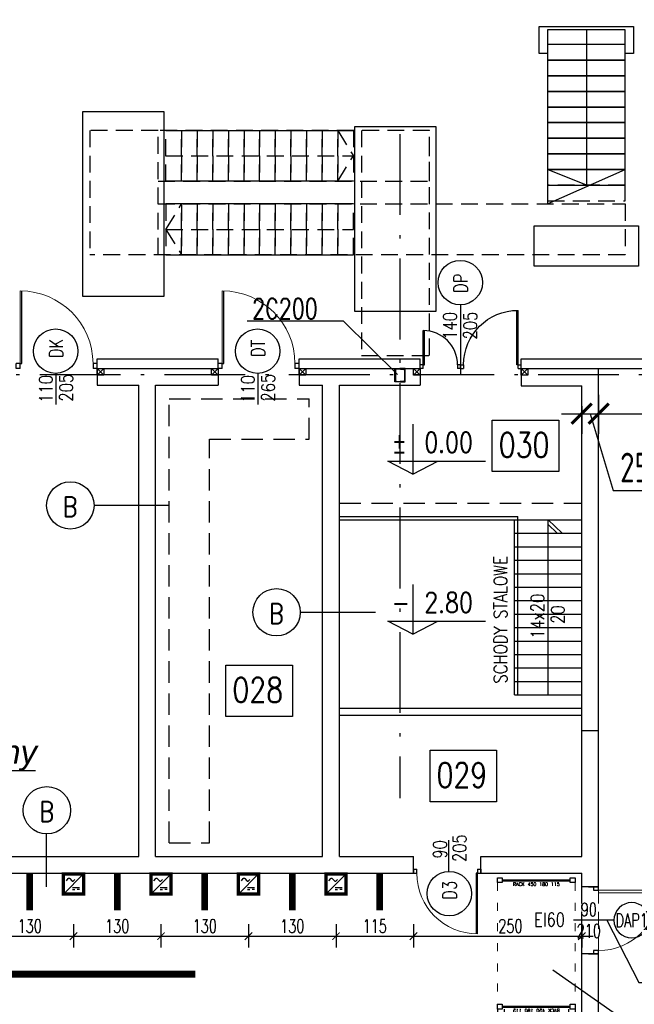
# Model space of a CAD drawing. Extents: x 153948 to 285449, y -89387 to -60195.
# Tile 49 of 100: x 249356 to 250268, y -75775 to -74312. Entities that reach past the tile are written whole.
import ezdxf
from ezdxf.enums import TextEntityAlignment as Align

# ---------------------------------------------------------------- set-up
doc = ezdxf.new("R2010")
doc.units = 0
doc.header["$LTSCALE"] = 100
doc.header["$MEASUREMENT"] = 0
doc.header["$PDMODE"] = 1
for name, pattern in [('ACAD_ISO03W100', [30, 12, -18]), ('ACAD_ISO10W100', [18.5, 12, -3, 0.5, -3]), ('DASHED2', [0.375, 0.25, -0.125]), ('HIDDEN2', [4.7625, 3.175, -1.5875])]:
    doc.linetypes.add(name, pattern=pattern)
doc.layers.get('0').update_dxf_attribs({"linetype": 'CONTINUOUS'})
doc.layers.get('DEFPOINTS').update_dxf_attribs({"linetype": 'CONTINUOUS'})
for name, color, linetype in [('!!! instalacje', 7, 'CONTINUOUS'), ('1', 2, 'CONTINUOUS'), ('A-BUD-OP', 3, 'CONTINUOUS'), ('A-DRZWI', 5, 'CONTINUOUS'), ('A-DRZWI OPIS 100', 5, 'CONTINUOUS'), ('A-LINIA PASY', 253, 'CONTINUOUS'), ('A-WYMIARY100', 7, 'CONTINUOUS'), ('ALUMINIUM', 5, 'CONTINUOUS'), ('DRZWI', 5, 'CONTINUOUS'), ('K-STA', 2, 'CONTINUOUS'), ('OPIS-POM', 2, 'CONTINUOUS'), ('OSIE', 8, 'ACAD_ISO10W100'), ('R-----OP', 2, 'CONTINUOUS'), ('RS REGAŁY', 7, 'CONTINUOUS'), ('SCHODY', 2, 'CONTINUOUS'), ('SCIANY-GK', 11, 'CONTINUOUS'), ('TEXT', 11, 'CONTINUOUS'), ('WIDOK', 11, 'CONTINUOUS'), ('WYMIARY', 1, 'CONTINUOUS')]:
    doc.layers.add(name, color=color, linetype=linetype)
for name, color, linetype, lineweight in [('A-NADPROŻE', 8, 'DASHED2', 9), ('CEGLA', 4, 'CONTINUOUS', 30), ('PANELE', 3, 'CONTINUOUS', 30), ('PROJ_WIPEOUT', 3, 'CONTINUOUS', 0)]:
    doc.layers.add(name, color=color, linetype=linetype, lineweight=lineweight)
doc.layers.add('A-PROSTOWNIK', color=7, linetype='CONTINUOUS', true_color=0xff0f0f)
doc.styles.add('DYBY-NORMALNY-0-8-N', font='ROMANS.SHX', dxfattribs={"width": 0.8})
doc.styles.add('ISTN', font='ariali.ttf', dxfattribs={"height": 35})
doc.styles.add('ROMANS', font='romans')
doc.styles.get("Standard").update_dxf_attribs({"font": 'txt.shx'})
doc.styles.add('STYLE2', font='isocp.shx', dxfattribs={"width": 0.8})
doc.styles.add('TXT3', font='SIMPLEX.SHX', dxfattribs={"width": 0.75, "height": 40})
doc.styles.add('wym_romans', font='romans.shx', dxfattribs={"width": 0.7})
doc.dimstyles.new('100_CM_krótki', dxfattribs={"dimscale": 10, "dimtxt": 2, "dimasz": 1.1, "dimexe": 1.7, "dimexo": 2, "dimgap": 0.5, "dimtad": 1, "dimdec": 1, "dimrnd": 0.5, "dimzin": 9, "dimtxsty": 'wym_romans', "dimblk": 'ARCHTICK', "dimcen": 2, "dimdle": 1.7, "dimclrd": 256, "dimclre": 256, "dimclrt": 151, "dimadec": 1, "dimazin": 2, "dimtfac": 1, "dimtdec": 1, "dimtix": 1, "dimtmove": 1, "dimatfit": 2, "dimldrblk": 'ARCHTICK', "dimfxl": 1.8, "dimfxlon": 1, "dimtolj": 1, "dimtzin": 0, "dimlwd": -1, "dimlwe": -1, "dimarcsym": 0})
doc.dimstyles.new('KRESKI_100', dxfattribs={"dimscale": 20, "dimtxt": 2.2, "dimasz": 1.5, "dimexe": 1.5, "dimexo": 1.5, "dimgap": 0.6, "dimtad": 1, "dimdec": 1, "dimrnd": 0.5, "dimdsep": 46, "dimtxsty": 'STYLE2', "dimblk1": 'ARCHTICK', "dimblk2": 'ARCHTICK', "dimsah": 1, "dimcen": 2.5, "dimdle": 1.5, "dimclrd": 10, "dimclre": 10, "dimclrt": 15, "dimadec": 0, "dimazin": 0, "dimtfac": 1, "dimtdec": 1, "dimtmove": 1, "dimatfit": 3, "dimldrblk": 'ARCHTICK', "dimfxl": 1.5, "dimfxlon": 1, "dimtolj": 1, "dimtzin": 0, "dimarcsym": 0})

# ---------------------------------------------------------------- blocks, each defined once
blk = doc.blocks.new('SC200X2')
at = {"layer": '1'}
for points in [[(-10, 7.5), (-10, 0), (-9.7, 0, 0.391021), (-9.1, 0.6), (-8.7, 5.6, -0.391021), (-7.6, 6.6), (7.6, 6.6, -0.391021), (8.7, 5.6), (9.1, 0.6, 0.391021), (9.7, 0), (10, 0), (10, 7.5)], [(-10, -7.5), (-10, 0), (-9.7, 0, -0.391021), (-9.1, -0.6), (-8.7, -5.6, 0.391021), (-7.6, -6.6), (7.6, -6.6, 0.391021), (8.7, -5.6), (9.1, -0.6, -0.391021), (9.7, 0), (10, 0), (10, -7.5)]]:
    blk.add_lwpolyline(points, format="xyb", close=True, dxfattribs=at)
blk = doc.blocks.new('D100')
at = {"layer": 'ALUMINIUM'}
for p, q in [((0, 0), (0, -6)), ((0, 0), (5, 0)), ((5, -6), (5, 0)), ((95, 0), (100, 0)), ((95, 0), (95, -6)), ((100, 0), (100, -6)), ((0, -6), (5, -6)), ((95, -6), (100, -6))]:
    blk.add_line(p, q, dxfattribs=at)
at = {"layer": 'ALUMINIUM', "lineweight": 9}
blk.add_line((95, -6), (95, -96), dxfattribs=at)
blk.add_arc((95, -6), 90, 180, 270, dxfattribs=at)
at = {"layer": 'DEFPOINTS'}
for p, q in [((93, -6), (93, -95.9)), ((95, -6), (93, -6))]:
    blk.add_line(p, q, dxfattribs=at)
blk = doc.blocks.new('D90')
at = {"layer": 'ALUMINIUM'}
for p, q in [((-4.5, 0), (0, 0)), ((0, 0), (0, -5.4)), ((-90, 0), (-90, -5.4)), ((-90, 0), (-85.5, 0)), ((-90, -5.4), (-85.5, -5.4)), ((-85.5, -5.4), (-85.5, 0)), ((-6.3, -5.4), (-6.3, -86.4)), ((-4.5, -5.4), (-6.3, -5.4)), ((-4.5, 0), (-4.5, -5.4)), ((-4.5, -5.4), (-4.5, -86.4)), ((-4.5, -5.4), (0, -5.4))]:
    blk.add_line(p, q, dxfattribs=at)
blk.add_arc((-4.5, -5.4), 81, 180, 270, dxfattribs=at)
blk = doc.blocks.new('_ARCHTICK')
at = {"color": 0, "linetype": 'ByBlock', "const_width": 0.15}
blk.add_lwpolyline([(-0.5, -0.5), (0.5, 0.5)], dxfattribs=at)
blk = doc.blocks.new('*D81')
at = {"layer": 'DEFPOINTS', "color": 0, "ltscale": 0.1, "transparency": 16777216}
for p in [(260307.9, -71947), (248692.9, -74816), (260307.9, -74816)]:
    blk.add_point(p, dxfattribs=at)
at = {"layer": 'WYMIARY', "color": 10, "lineweight": -2, "ltscale": 0.1, "transparency": 16777216}
for p, q in [((248692.9, -71977), (248692.9, -71917)), ((260307.9, -71977), (260307.9, -71917)), ((248662.9, -71947), (260337.9, -71947))]:
    blk.add_line(p, q, dxfattribs=at)
at = {"layer": 'WYMIARY', "color": 10, "lineweight": -2, "ltscale": 0.1, "transparency": 16777216, "xscale": 30, "yscale": 30, "zscale": 30, "rotation": 180}
blk.add_blockref('_ARCHTICK', (248692.9, -71947), dxfattribs=at)
at = {"layer": 'WYMIARY', "color": 10, "lineweight": -2, "ltscale": 0.1, "transparency": 16777216, "xscale": 30, "yscale": 30, "zscale": 30}
blk.add_blockref('_ARCHTICK', (260307.9, -71947), dxfattribs=at)
at = {"layer": 'WYMIARY', "color": 15, "ltscale": 0.1, "transparency": 16777216, "insert": (254500.4, -71913), "char_height": 44, "attachment_point": 5, "style": 'STYLE2'}
blk.add_mtext('\\A1;11615', dxfattribs=at)
blk = doc.blocks.new('*D116')
at = {"layer": 'DEFPOINTS', "color": 0, "ltscale": 0.1, "transparency": 16777216}
for p in [(250520.4, -72187), (250520.4, -72267), (249920.4, -74482.3)]:
    blk.add_point(p, dxfattribs=at)
at = {"layer": 'WYMIARY', "color": 10, "lineweight": -2, "ltscale": 0.1, "transparency": 16777216}
for p, q in [((249920.4, -72217), (249920.4, -72157)), ((250520.4, -72217), (250520.4, -72157)), ((249890.4, -72187), (250550.4, -72187))]:
    blk.add_line(p, q, dxfattribs=at)
at = {"layer": 'WYMIARY', "color": 10, "lineweight": -2, "ltscale": 0.1, "transparency": 16777216, "xscale": 30, "yscale": 30, "zscale": 30, "rotation": 180}
blk.add_blockref('_ARCHTICK', (249920.4, -72187), dxfattribs=at)
at = {"layer": 'WYMIARY', "color": 10, "lineweight": -2, "ltscale": 0.1, "transparency": 16777216, "xscale": 30, "yscale": 30, "zscale": 30}
blk.add_blockref('_ARCHTICK', (250520.4, -72187), dxfattribs=at)
at = {"layer": 'WYMIARY', "color": 15, "ltscale": 0.1, "transparency": 16777216, "insert": (250220.4, -72153), "char_height": 44, "attachment_point": 5, "style": 'STYLE2'}
blk.add_mtext('\\A1;600', dxfattribs=at)
blk = doc.blocks.new('*D138')
at = {"layer": 'DEFPOINTS', "color": 0, "ltscale": 0.1, "transparency": 16777216}
for p in [(250215.4, -74839.5), (250190.4, -74856.5), (250215.4, -74897.7)]:
    blk.add_point(p, dxfattribs=at)
at = {"layer": 'WYMIARY', "color": 10, "lineweight": -2, "ltscale": 0.1, "transparency": 16777216}
for p, q in [((250215.4, -74869.5), (250215.4, -74927.7)), ((250190.4, -74886.5), (250190.4, -74927.7)), ((250160.4, -74897.7), (250245.4, -74897.7)), ((250202.9, -74897.7), (250237.1, -75011.7)), ((250237.1, -75011.7), (250302.2, -75011.7))]:
    blk.add_line(p, q, dxfattribs=at)
at = {"layer": 'WYMIARY', "color": 10, "lineweight": -2, "ltscale": 0.1, "transparency": 16777216, "xscale": 30, "yscale": 30, "zscale": 30, "rotation": 180}
blk.add_blockref('_ARCHTICK', (250190.4, -74897.7), dxfattribs=at)
at = {"layer": 'WYMIARY', "color": 10, "lineweight": -2, "ltscale": 0.1, "transparency": 16777216, "xscale": 30, "yscale": 30, "zscale": 30}
blk.add_blockref('_ARCHTICK', (250215.4, -74897.7), dxfattribs=at)
at = {"layer": 'WYMIARY', "color": 15, "ltscale": 0.1, "transparency": 16777216, "insert": (250269.6, -74977.7), "char_height": 44, "attachment_point": 5, "style": 'STYLE2'}
blk.add_mtext('\\A1;25', dxfattribs=at)
blk = doc.blocks.new('*D139')
at = {"layer": 'DEFPOINTS', "color": 0, "ltscale": 0.1, "transparency": 16777216}
for p in [(250215.4, -74839.5), (252770.4, -74839.5), (252770.4, -74897.7)]:
    blk.add_point(p, dxfattribs=at)
at = {"layer": 'WYMIARY', "color": 10, "lineweight": -2, "ltscale": 0.1, "transparency": 16777216}
for p, q in [((250215.4, -74869.5), (250215.4, -74927.7)), ((252770.4, -74869.5), (252770.4, -74927.7)), ((250185.4, -74897.7), (252800.4, -74897.7))]:
    blk.add_line(p, q, dxfattribs=at)
at = {"layer": 'WYMIARY', "color": 10, "lineweight": -2, "ltscale": 0.1, "transparency": 16777216, "xscale": 30, "yscale": 30, "zscale": 30, "rotation": 180}
blk.add_blockref('_ARCHTICK', (250215.4, -74897.7), dxfattribs=at)
at = {"layer": 'WYMIARY', "color": 10, "lineweight": -2, "ltscale": 0.1, "transparency": 16777216, "xscale": 30, "yscale": 30, "zscale": 30}
blk.add_blockref('_ARCHTICK', (252770.4, -74897.7), dxfattribs=at)
at = {"layer": 'WYMIARY', "color": 15, "ltscale": 0.1, "transparency": 16777216, "insert": (251492.9, -74863.7), "char_height": 44, "attachment_point": 5, "style": 'STYLE2'}
blk.add_mtext('\\A1;2555', dxfattribs=at)
blk = doc.blocks.new('RACK 450 180 115')
at = {"color": 1}
for p, q in [((2.75, 108), (2.75, 7)), ((4.25, 108), (4.25, 7)), ((7, 115), (187.8, 115)), ((7, 105.5), (187.8, 105.5)), ((7, 9.5), (187.8, 9.5)), ((7, 0), (187.8, 0))]:
    blk.add_line(p, q, dxfattribs=at)
for points in [[(0, 108), (7, 108), (7, 115), (0, 115)], [(0, 0), (7, 0), (7, 7), (0, 7)]]:
    blk.add_lwpolyline(points, close=True, dxfattribs=at)
at = {"color": 1, "insert": (9.25, 57.5), "char_height": 5, "width": 101, "attachment_point": 5, "rotation": 90}
blk.add_mtext('RACK 450 180 115', dxfattribs=at)
blk = doc.blocks.new('DR_90_kont')
blk.add_wipeout([(-100, -20.5), (0, -20.5), (0, 13), (-100, 13)]).dxf.layer = 'PROJ_WIPEOUT'
for points in [[(-100, 2.5), (-100, -12.5)], [(0, 2.5), (0, -12.5)]]:
    blk.add_lwpolyline(points)
at = {"linetype": 'Continuous', "lineweight": 9}
blk.add_lwpolyline([(-50, -21.7), (-50, 10.9)], dxfattribs=at)
at = {"lineweight": 25}
for points in [[(-100, -5), (-100, -12.5), (-95, -12.5), (-95, -5)], [(-5, -5), (-5, -12.5), (0, -12.5), (0, -5)]]:
    blk.add_lwpolyline(points, close=True, dxfattribs=at)
at = {"lineweight": 18}
for points in [[(-9, -12.5), (-9, -102.5)], [(-5, -12.5), (-9, -12.5)], [(-5, -12.5), (-5, -102.5)]]:
    blk.add_lwpolyline(points, dxfattribs=at)
at = {"lineweight": 13}
blk.add_arc((-5, -12.5), 90, 180, 270, dxfattribs=at)
blk = doc.blocks.new('SZPILKA')
blk.add_lwpolyline([(89177.3, -31834.9), (89177.3, -31754.9)])
blk.add_circle((89177.3, -31869.9), 35)
at = {"style": 'DYBY-NORMALNY-0-8-N', "width": 0.8}
blk.add_attdef('ODPORNOSC', text='', height=20, rotation=90, dxfattribs=at).set_placement((89177.3, -31749.9), align=Align.MIDDLE_LEFT)
blk.add_attdef('SZEROKOSC', text='', height=20, rotation=90, dxfattribs=at).set_placement((89177.3, -31794.9), align=Align.BOTTOM_CENTER)
blk.add_attdef('WYSOKOSC', text='', height=20, rotation=90, dxfattribs=at).set_placement((89183.6, -31794.9), align=Align.TOP_CENTER)
blk.add_attdef('TYP', text='', height=20, rotation=90, dxfattribs=at).set_placement((89177.3, -31869.9), align=Align.MIDDLE_CENTER)
blk = doc.blocks.new('symb_prost')
at = {"layer": 'A-PROSTOWNIK', "ltscale": 0.1, "const_width": 5}
blk.add_lwpolyline([(-15, 0), (15, 0), (15, -30), (-15, -30)], close=True, dxfattribs=at)
at = {"layer": 'A-PROSTOWNIK', "lineweight": 25, "ltscale": 0.1}
for points in [[(-15, -30), (15, 0)], [(-1.3, -20), (9.1, -20)], [(-1.3, -23.1), (2.2, -23.1)], [(9.1, -23.1), (5.6, -23.1)]]:
    blk.add_lwpolyline(points, dxfattribs=at)
blk.add_lwpolyline([(-10.6, -10.3), (-7.9, -6.7, -0.472451), (-5.5, -6.7), (-2.3, -10.3, 0.462364), (0.1, -10.3), (2, -8.1)], format="xyb", dxfattribs=at)
blk = doc.blocks.new('*D902')
at = {"layer": 'A-WYMIARY100', "ltscale": 0.1, "transparency": 16777216}
for p, q in [((249305.4, -75656.1), (249305.4, -75691.1)), ((249435.4, -75656.1), (249435.4, -75691.1)), ((249288.4, -75674.1), (249452.4, -75674.1))]:
    blk.add_line(p, q, dxfattribs=at)
at = {"layer": 'DEFPOINTS', "color": 0, "ltscale": 0.1, "transparency": 16777216}
for p in [(249305.4, -75611.5), (249435.4, -75611.5), (249435.4, -75674.1)]:
    blk.add_point(p, dxfattribs=at)
at = {"layer": 'A-WYMIARY100', "ltscale": 0.1, "transparency": 16777216, "xscale": 11, "yscale": 11, "zscale": 11, "rotation": 180}
blk.add_blockref('_ARCHTICK', (249305.4, -75674.1), dxfattribs=at)
at = {"layer": 'A-WYMIARY100', "ltscale": 0.1, "transparency": 16777216, "xscale": 11, "yscale": 11, "zscale": 11}
blk.add_blockref('_ARCHTICK', (249435.4, -75674.1), dxfattribs=at)
at = {"layer": 'A-WYMIARY100', "color": 151, "ltscale": 0.1, "transparency": 16777216, "insert": (249370.4, -75659.1), "char_height": 20, "attachment_point": 5, "style": 'wym_romans'}
blk.add_mtext('\\A1;130', dxfattribs=at)
blk = doc.blocks.new('*D903')
at = {"layer": 'A-WYMIARY100', "ltscale": 0.1, "transparency": 16777216}
for p, q in [((249435.4, -75656.1), (249435.4, -75691.1)), ((249565.4, -75656.1), (249565.4, -75691.1)), ((249418.4, -75674.1), (249582.4, -75674.1))]:
    blk.add_line(p, q, dxfattribs=at)
at = {"layer": 'DEFPOINTS', "color": 0, "ltscale": 0.1, "transparency": 16777216}
for p in [(249435.4, -75611.5), (249565.4, -75611.5), (249565.4, -75674.1)]:
    blk.add_point(p, dxfattribs=at)
at = {"layer": 'A-WYMIARY100', "ltscale": 0.1, "transparency": 16777216, "xscale": 11, "yscale": 11, "zscale": 11, "rotation": 180}
blk.add_blockref('_ARCHTICK', (249435.4, -75674.1), dxfattribs=at)
at = {"layer": 'A-WYMIARY100', "ltscale": 0.1, "transparency": 16777216, "xscale": 11, "yscale": 11, "zscale": 11}
blk.add_blockref('_ARCHTICK', (249565.4, -75674.1), dxfattribs=at)
at = {"layer": 'A-WYMIARY100', "color": 151, "ltscale": 0.1, "transparency": 16777216, "insert": (249500.4, -75659.1), "char_height": 20, "attachment_point": 5, "style": 'wym_romans'}
blk.add_mtext('\\A1;130', dxfattribs=at)
blk = doc.blocks.new('*D904')
at = {"layer": 'A-WYMIARY100', "ltscale": 0.1, "transparency": 16777216}
for p, q in [((249565.4, -75656.1), (249565.4, -75691.1)), ((249695.4, -75656.1), (249695.4, -75691.1)), ((249548.4, -75674.1), (249712.4, -75674.1))]:
    blk.add_line(p, q, dxfattribs=at)
at = {"layer": 'DEFPOINTS', "color": 0, "ltscale": 0.1, "transparency": 16777216}
for p in [(249565.4, -75611.5), (249695.4, -75611.5), (249695.4, -75674.1)]:
    blk.add_point(p, dxfattribs=at)
at = {"layer": 'A-WYMIARY100', "ltscale": 0.1, "transparency": 16777216, "xscale": 11, "yscale": 11, "zscale": 11, "rotation": 180}
blk.add_blockref('_ARCHTICK', (249565.4, -75674.1), dxfattribs=at)
at = {"layer": 'A-WYMIARY100', "ltscale": 0.1, "transparency": 16777216, "xscale": 11, "yscale": 11, "zscale": 11}
blk.add_blockref('_ARCHTICK', (249695.4, -75674.1), dxfattribs=at)
at = {"layer": 'A-WYMIARY100', "color": 151, "ltscale": 0.1, "transparency": 16777216, "insert": (249630.4, -75659.1), "char_height": 20, "attachment_point": 5, "style": 'wym_romans'}
blk.add_mtext('\\A1;130', dxfattribs=at)
blk = doc.blocks.new('*D905')
at = {"layer": 'A-WYMIARY100', "ltscale": 0.1, "transparency": 16777216}
for p, q in [((249695.4, -75656.1), (249695.4, -75691.1)), ((249825.4, -75656.1), (249825.4, -75691.1)), ((249678.4, -75674.1), (249842.4, -75674.1))]:
    blk.add_line(p, q, dxfattribs=at)
at = {"layer": 'DEFPOINTS', "color": 0, "ltscale": 0.1, "transparency": 16777216}
for p in [(249695.4, -75611.5), (249825.4, -75611.5), (249825.4, -75674.1)]:
    blk.add_point(p, dxfattribs=at)
at = {"layer": 'A-WYMIARY100', "ltscale": 0.1, "transparency": 16777216, "xscale": 11, "yscale": 11, "zscale": 11, "rotation": 180}
blk.add_blockref('_ARCHTICK', (249695.4, -75674.1), dxfattribs=at)
at = {"layer": 'A-WYMIARY100', "ltscale": 0.1, "transparency": 16777216, "xscale": 11, "yscale": 11, "zscale": 11}
blk.add_blockref('_ARCHTICK', (249825.4, -75674.1), dxfattribs=at)
at = {"layer": 'A-WYMIARY100', "color": 151, "ltscale": 0.1, "transparency": 16777216, "insert": (249760.4, -75659.1), "char_height": 20, "attachment_point": 5, "style": 'wym_romans'}
blk.add_mtext('\\A1;130', dxfattribs=at)
blk = doc.blocks.new('*D906')
at = {"layer": 'A-WYMIARY100', "ltscale": 0.1, "transparency": 16777216}
for p, q in [((249825.4, -75656.1), (249825.4, -75691.1)), ((249940.4, -75656.1), (249940.4, -75691.1)), ((249808.4, -75674.1), (249957.4, -75674.1))]:
    blk.add_line(p, q, dxfattribs=at)
at = {"layer": 'DEFPOINTS', "color": 0, "ltscale": 0.1, "transparency": 16777216}
for p in [(249940.4, -75561.8), (249825.4, -75611.5), (249940.4, -75674.1)]:
    blk.add_point(p, dxfattribs=at)
at = {"layer": 'A-WYMIARY100', "ltscale": 0.1, "transparency": 16777216, "xscale": 11, "yscale": 11, "zscale": 11, "rotation": 180}
blk.add_blockref('_ARCHTICK', (249825.4, -75674.1), dxfattribs=at)
at = {"layer": 'A-WYMIARY100', "ltscale": 0.1, "transparency": 16777216, "xscale": 11, "yscale": 11, "zscale": 11}
blk.add_blockref('_ARCHTICK', (249940.4, -75674.1), dxfattribs=at)
at = {"layer": 'A-WYMIARY100', "color": 151, "ltscale": 0.1, "transparency": 16777216, "insert": (249882.9, -75659.1), "char_height": 20, "attachment_point": 5, "style": 'wym_romans'}
blk.add_mtext('\\A1;115', dxfattribs=at)
blk = doc.blocks.new('*D909')
at = {"layer": 'A-WYMIARY100', "ltscale": 0.1, "transparency": 16777216}
for p, q in [((250337.4, -75580.5), (250372.4, -75580.5)), ((250355.4, -75580.5), (250355.4, -75569.5)), ((250355.4, -75580.5), (250355.4, -75600.5)), ((250337.4, -75600.5), (250372.4, -75600.5)), ((250355.4, -75600.5), (250355.4, -75611.5))]:
    blk.add_line(p, q, dxfattribs=at)
at = {"layer": 'DEFPOINTS', "color": 0, "ltscale": 0.1, "transparency": 16777216}
for p in [(250190.4, -75580.5), (250200.4, -75600.5), (250355.4, -75600.5)]:
    blk.add_point(p, dxfattribs=at)
at = {"layer": 'A-WYMIARY100', "ltscale": 0.1, "transparency": 16777216, "xscale": 11, "yscale": 11, "zscale": 11}
for p, rotation in [((250355.4, -75580.5), 270), ((250355.4, -75600.5), 90)]:
    blk.add_blockref('_ARCHTICK', p, dxfattribs=dict(at, rotation=rotation))
at = {"layer": 'A-WYMIARY100', "color": 151, "ltscale": 0.1, "transparency": 16777216, "insert": (250340.4, -75590.5), "char_height": 20, "attachment_point": 5, "rotation": 90, "style": 'wym_romans'}
blk.add_mtext('\\A1;20', dxfattribs=at)
blk = doc.blocks.new('*D910')
at = {"layer": 'A-WYMIARY100', "ltscale": 0.1, "transparency": 16777216}
for p, q in [((250355.4, -75583.5), (250355.4, -75717.5)), ((250337.4, -75600.5), (250372.4, -75600.5)), ((250337.4, -75700.5), (250372.4, -75700.5))]:
    blk.add_line(p, q, dxfattribs=at)
at = {"layer": 'DEFPOINTS', "color": 0, "ltscale": 0.1, "transparency": 16777216}
for p in [(250200.4, -75600.5), (250200.4, -75700.5), (250355.4, -75700.5)]:
    blk.add_point(p, dxfattribs=at)
at = {"layer": 'A-WYMIARY100', "ltscale": 0.1, "transparency": 16777216, "xscale": 11, "yscale": 11, "zscale": 11}
for p, rotation in [((250355.4, -75600.5), 90), ((250355.4, -75700.5), 270)]:
    blk.add_blockref('_ARCHTICK', p, dxfattribs=dict(at, rotation=rotation))
at = {"layer": 'A-WYMIARY100', "color": 151, "ltscale": 0.1, "transparency": 16777216, "insert": (250340.4, -75650.5), "char_height": 20, "attachment_point": 5, "rotation": 90, "style": 'wym_romans'}
blk.add_mtext('\\A1;100', dxfattribs=at)
blk = doc.blocks.new('*D912')
at = {"layer": 'A-WYMIARY100', "ltscale": 0.1, "transparency": 16777216}
for p, q in [((250190.4, -75656.1), (250190.4, -75691.1)), ((249923.4, -75674.1), (250207.4, -75674.1)), ((249940.4, -75674.1), (249940.4, -75691.1))]:
    blk.add_line(p, q, dxfattribs=at)
at = {"layer": 'DEFPOINTS', "color": 0, "ltscale": 0.1, "transparency": 16777216}
for p in [(250190.4, -75580.5), (249940.4, -75656.1), (250190.4, -75674.1)]:
    blk.add_point(p, dxfattribs=at)
at = {"layer": 'A-WYMIARY100', "ltscale": 0.1, "transparency": 16777216, "xscale": 11, "yscale": 11, "zscale": 11, "rotation": 180}
blk.add_blockref('_ARCHTICK', (249940.4, -75674.1), dxfattribs=at)
at = {"layer": 'A-WYMIARY100', "ltscale": 0.1, "transparency": 16777216, "xscale": 11, "yscale": 11, "zscale": 11}
blk.add_blockref('_ARCHTICK', (250190.4, -75674.1), dxfattribs=at)
at = {"layer": 'A-WYMIARY100', "color": 151, "ltscale": 0.1, "transparency": 16777216, "insert": (250084.4, -75659.1), "char_height": 20, "attachment_point": 5, "style": 'wym_romans'}
blk.add_mtext('\\A1;250', dxfattribs=at)

msp = doc.modelspace()

# ---------------------------------------------------------------- linework, layer by layer
at = {"layer": '!!! instalacje', "ltscale": 0.1}
msp.add_line((249378.85, -75428.2), (248946.45, -75428.2), dxfattribs=at)
at = {"color": 1, "linetype": 'ACAD_ISO03W100', "lineweight": 9, "ltscale": 0.01}
for p, q in [((250065.4, -75594.55), (250065.4, -75775.35)), ((250180.4, -75594.55), (250180.4, -75775.35))]:
    msp.add_line(p, q, dxfattribs=at)
at = {"color": 1}
for p, q in [((250072.4, -75590.3), (250173.4, -75590.3)), ((250072.4, -75591.8), (250173.4, -75591.8))]:
    msp.add_line(p, q, dxfattribs=at)
for points in [[(250072.4, -75587.55), (250072.4, -75594.55), (250065.4, -75594.55), (250065.4, -75587.55)], [(250180.4, -75587.55), (250180.4, -75594.55), (250173.4, -75594.55), (250173.4, -75587.55)]]:
    msp.add_lwpolyline(points, close=True, dxfattribs=at)
at = {"layer": 'A-BUD-OP'}
for p, q in [((249939.42, -74913.33), (249939.42, -74987.39)), ((249902.37, -74968.07), (250047.35, -74968.07)), ((249939.42, -74987.39), (249902.37, -74968.07)), ((249939.42, -74987.39), (249976.47, -74968.07)), ((249939.42, -75151.29), (249939.42, -75225.35)), ((249939.42, -75225.35), (249902.37, -75206.03)), ((249902.37, -75206.03), (250047.35, -75206.03)), ((249939.42, -75225.35), (249976.47, -75206.03))]:
    msp.add_line(p, q, dxfattribs=at)
at = {"layer": 'A-LINIA PASY', "color": 253, "true_color": 0xababab, "const_width": 10}
for points in [[(249370.4, -75580.55), (249370.4, -75635.55)], [(249500.4, -75580.55), (249500.4, -75635.55)], [(249630.4, -75580.55), (249630.4, -75635.55)], [(249760.4, -75580.55), (249760.4, -75635.55)], [(249890.4, -75580.55), (249890.4, -75635.55)], [(249616.4, -75730.55), (249256.4, -75730.55)]]:
    msp.add_lwpolyline(points, dxfattribs=at)
at = {"layer": 'ALUMINIUM'}
for p, q in [((249954.92, -74825.15), (249954.92, -74774.19)), ((249956.72, -74825.15), (249956.72, -74774.22)), ((249950.4, -74830.55), (249950.4, -74825.15)), ((249954.9, -74825.15), (249950.4, -74825.15)), ((249954.9, -74830.55), (249950.4, -74830.55)), ((249954.9, -74830.55), (249954.9, -74825.15)), ((249954.9, -74825.15), (249956.72, -74825.15)), ((250010.38, -74825.11), (250005.88, -74825.11)), ((250005.88, -74825.15), (250005.88, -74830.51)), ((250010.38, -74830.51), (250005.88, -74830.51)), ((250010.38, -74830.51), (250010.38, -74825.11))]:
    msp.add_line(p, q, dxfattribs=at)
at = {"layer": 'CEGLA', "ltscale": 0.2}
for p, q in [((249470.4, -74830.49), (249470.4, -74855.49)), ((249650.4, -74830.55), (249650.4, -74855.55)), ((249770.4, -74830.55), (249770.4, -74855.55)), ((249950.4, -74830.55), (249950.4, -74855.55)), ((250100.4, -74831.55), (250100.4, -74856.55))]:
    msp.add_line(p, q, dxfattribs=at)
at = {"layer": 'CEGLA', "ltscale": 0.5}
for p, q in [((250215.4, -76110.55), (250215.4, -74830.55)), ((249470.4, -74855.49), (249532.4, -74855.49)), ((249532.4, -75555.55), (249532.4, -74855.49)), ((249557.4, -75555.55), (249557.4, -74855.49)), ((249557.4, -74855.49), (249650.4, -74855.49)), ((249770.4, -74855.49), (249805.4, -74855.49)), ((249805.4, -75555.55), (249805.4, -74855.49)), ((249830.4, -75555.55), (249830.4, -74855.49)), ((249830.4, -74855.49), (249950.4, -74855.49)), ((250100.4, -74856.49), (250190.4, -74856.49)), ((250190.4, -75555.55), (250190.4, -74856.49)), ((248732.4, -75555.55), (249532.4, -75555.55)), ((249557.4, -75555.55), (249805.4, -75555.55)), ((249830.4, -75555.55), (249940.4, -75555.55)), ((249940.4, -75580.55), (249940.4, -75555.55)), ((250040.4, -75580.55), (250040.4, -75555.55)), ((250040.4, -75555.55), (250190.4, -75555.55)), ((248707.4, -75580.55), (249940.4, -75580.55)), ((250040.4, -75580.55), (250190.4, -75580.55)), ((250190.4, -76110.55), (250190.4, -75580.55))]:
    msp.add_line(p, q, dxfattribs=at)
at = {"layer": 'CEGLA', "ltscale": 0.1}
msp.add_line((250190.4, -75368.55), (250215.4, -75368.55), dxfattribs=at)
at = {"layer": 'DRZWI', "ltscale": 0.2}
msp.add_arc((249954.92, -74825.15), 50.96, 0, 90, dxfattribs=at)
at = {"layer": 'K-STA', "ltscale": 0.1}
for p, q in [((249480.4, -74840.55), (249470.4, -74830.55)), ((249480.4, -74830.55), (249470.4, -74840.55)), ((249650.4, -74840.55), (249640.4, -74830.55)), ((249650.4, -74830.55), (249640.4, -74840.55)), ((249780.4, -74840.55), (249770.4, -74830.55)), ((249780.4, -74830.55), (249770.4, -74840.55)), ((249950.4, -74830.55), (249940.4, -74840.55)), ((249950.4, -74840.55), (249940.4, -74830.55)), ((250110.4, -74830.55), (250100.4, -74840.55)), ((250110.4, -74840.55), (250100.4, -74830.55))]:
    msp.add_line(p, q, dxfattribs=at)
at = {"layer": 'K-STA'}
for points in [[(249480.4, -74840.55), (249470.4, -74840.55), (249470.4, -74830.55), (249480.4, -74830.55)], [(249650.4, -74840.55), (249640.4, -74840.55), (249640.4, -74830.55), (249650.4, -74830.55)], [(249780.4, -74840.55), (249770.4, -74840.55), (249770.4, -74830.55), (249780.4, -74830.55)], [(249950.4, -74840.55), (249940.4, -74840.55), (249940.4, -74830.55), (249950.4, -74830.55)], [(250110.4, -74840.55), (250100.4, -74840.55), (250100.4, -74830.55), (250110.4, -74830.55)]]:
    msp.add_lwpolyline(points, close=True, dxfattribs=at)
at = {"layer": 'OPIS-POM'}
for points in [[(250057.54, -74907.27), (250156.21, -74907.27), (250156.21, -74983.58), (250057.54, -74983.58)], [(249661.95, -75271.32), (249760.62, -75271.32), (249760.62, -75347.63), (249661.95, -75347.63)], [(249965.12, -75397.94), (250063.79, -75397.94), (250063.79, -75474.26), (249965.12, -75474.26)]]:
    msp.add_lwpolyline(points, close=True, dxfattribs=at)
at = {"layer": 'OSIE', "ltscale": 0.1}
for p, q in [((249920.4, -74482.32), (249920.4, -75469.12)), ((247720.4, -74839.55), (263229.19, -74839.55))]:
    msp.add_line(p, q, dxfattribs=at)
at = {"layer": 'PANELE', "ltscale": 0.5}
for p, q in [((249470.4, -74830.55), (249470.4, -74816.05)), ((249470.4, -74816.05), (249650.4, -74816.05)), ((249650.4, -74830.55), (249650.4, -74816.05)), ((249770.4, -74830.55), (249770.4, -74816.05)), ((249770.4, -74816.05), (249950.4, -74816.05)), ((249950.4, -74830.55), (249950.4, -74816.05)), ((250100.4, -74830.55), (250100.4, -74816.05)), ((250100.4, -74816.05), (253620.4, -74816.05)), ((249470.4, -74830.55), (249650.4, -74830.55)), ((249770.4, -74830.55), (249950.4, -74830.55)), ((250100.4, -74830.55), (253620.4, -74830.55))]:
    msp.add_line(p, q, dxfattribs=at)
at = {"layer": 'R-----OP'}
for p, q in [((249577.65, -75034.36), (249465.91, -75034.36)), ((249883.96, -75193.23), (249772.22, -75193.23)), ((249395.46, -75600.64), (249395.46, -75522.14))]:
    msp.add_line(p, q, dxfattribs=at)
for points in [[(250010.38, -74735.39), (250010.38, -74839.55)], [(249409.4, -74837.28), (249409.4, -74884.13)], [(249709.4, -74837.28), (249709.4, -74884.13)], [(249993.13, -75578.38), (249993.08, -75531.53)]]:
    msp.add_lwpolyline(points, dxfattribs=at)
at = {"layer": 'R-----OP', "color": 2}
msp.add_lwpolyline([(250147.25, -75724.18), (250274.99, -75813.87), (250670.78, -75813.87)], dxfattribs=at)
at = {"layer": 'R-----OP'}
for centre, radius in [((250009.91, -74702.9), 33), ((249408.92, -74804.84), 33), ((249708.92, -74804.84), 33), ((249430.73, -75033.97), 35.19), ((249737.04, -75192.84), 35.19), ((249395.85, -75486.96), 35.19), ((249993.61, -75610.81), 33)]:
    msp.add_circle(centre, radius, dxfattribs=at)
at = {"layer": 'SCHODY', "ltscale": 0.5}
for p, q in [((250197.2, -74327.21), (250197.2, -74558.05)), ((250197.2, -74558.05), (250139.7, -74534.85)), ((249830.4, -75050.49), (250095.4, -75050.49)), ((249830.4, -75055.49), (250190.4, -75055.49)), ((250090.4, -75315.49), (250090.4, -75055.49)), ((250095.4, -75315.49), (250095.4, -75050.49)), ((250090.4, -75075.49), (250190.4, -75075.49)), ((250090.4, -75095.49), (250190.4, -75095.49)), ((250090.4, -75115.49), (250190.4, -75115.49)), ((250090.4, -75135.49), (250190.4, -75135.49)), ((250090.4, -75155.49), (250190.4, -75155.49)), ((250090.4, -75175.49), (250190.4, -75175.49)), ((250090.4, -75195.49), (250190.4, -75195.49)), ((250090.4, -75215.49), (250190.4, -75215.49)), ((250090.4, -75235.49), (250190.4, -75235.49)), ((250090.4, -75255.49), (250190.4, -75255.49)), ((250090.4, -75275.49), (250190.4, -75275.49)), ((250090.4, -75295.49), (250190.4, -75295.49)), ((250090.4, -75315.49), (250190.4, -75315.49))]:
    msp.add_line(p, q, dxfattribs=at)
at = {"layer": 'SCHODY', "linetype": 'DASHED2'}
for p, q in [((249827.93, -74476.83), (249851.13, -74514.59)), ((249572.73, -74514.59), (249851.13, -74514.59)), ((249827.93, -74552.34), (249851.13, -74514.59)), ((249572.73, -74623.8), (249595.93, -74586.05)), ((249572.73, -74623.8), (249851.13, -74623.8)), ((249572.73, -74623.8), (249595.93, -74661.56))]:
    msp.add_line(p, q, dxfattribs=at)
at = {"layer": 'SCHODY', "ltscale": 0.1}
msp.add_line((250140.4, -75315.49), (250140.4, -75055.49), dxfattribs=at)
at = {"layer": 'SCHODY', "linetype": 'HIDDEN2', "ltscale": 0.1}
for p, q in [((250140.4, -75055.49), (250161.22, -75075.49)), ((250140.4, -75062.43), (250154, -75075.49))]:
    msp.add_line(p, q, dxfattribs=at)
at = {"layer": 'SCHODY', "ltscale": 0.5}
msp.add_lwpolyline([(250139.7, -74362.47), (250127.2, -74362.47), (250127.2, -74322.47), (250267.2, -74322.47), (250267.2, -74362.47), (250254.7, -74362.47)], dxfattribs=at)
for points in [[(250254.7, -74327.21), (250139.7, -74327.21), (250139.7, -74586.05), (250254.7, -74534.85)], [(250254.7, -74349.25), (250139.7, -74349.25), (250139.7, -74372.45), (250254.7, -74372.45)], [(250254.7, -74372.45), (250139.7, -74372.45), (250139.7, -74395.65), (250254.7, -74395.65)], [(250254.7, -74395.65), (250139.7, -74395.65), (250139.7, -74418.85), (250254.7, -74418.85)], [(250254.7, -74418.85), (250139.7, -74418.85), (250139.7, -74442.05), (250254.7, -74442.05)], [(249569.44, -74723.55), (249449.44, -74723.55), (249449.44, -74448.55), (249569.44, -74448.55)], [(250254.7, -74442.05), (250139.7, -74442.05), (250139.7, -74465.25), (250254.7, -74465.25)], [(249973.4, -74746.05), (249853.4, -74746.05), (249853.4, -74471.05), (249973.4, -74471.05)], [(250254.7, -74465.25), (250139.7, -74465.25), (250139.7, -74488.45), (250254.7, -74488.45)], [(250254.7, -74488.45), (250139.7, -74488.45), (250139.7, -74511.65), (250254.7, -74511.65)], [(250254.7, -74511.65), (250139.7, -74511.65), (250139.7, -74534.85), (250254.7, -74534.85)], [(250254.7, -74534.85), (250139.7, -74534.85), (250139.7, -74558.05), (250254.7, -74558.05)], [(250274.7, -74678.55), (250119.7, -74678.55), (250119.7, -74618.55), (250274.7, -74618.55)]]:
    msp.add_lwpolyline(points, close=True, dxfattribs=at)
at = {"layer": 'SCHODY', "linetype": 'DASHED2'}
for points in [[(249561.03, -74661.56), (249561.03, -74476.83), (249459.84, -74476.83), (249459.84, -74661.56)], [(249561.03, -74552.34), (249964.32, -74552.34), (249964.32, -74476.83), (249561.03, -74476.83)], [(249561.03, -74586.05), (250254.7, -74586.05), (250254.7, -74661.56), (249459.84, -74661.56)]]:
    msp.add_lwpolyline(points, dxfattribs=at)
for points in [[(249595.93, -74476.83), (249595.93, -74552.34), (249572.73, -74552.34), (249572.73, -74476.83)], [(249619.13, -74476.83), (249619.13, -74552.34), (249595.93, -74552.34), (249595.93, -74476.83)], [(249642.33, -74476.83), (249642.33, -74552.34), (249619.13, -74552.34), (249619.13, -74476.83)], [(249665.53, -74476.83), (249665.53, -74552.34), (249642.33, -74552.34), (249642.33, -74476.83)], [(249688.73, -74476.83), (249688.73, -74552.34), (249665.53, -74552.34), (249665.53, -74476.83)], [(249711.93, -74476.83), (249711.93, -74552.34), (249688.73, -74552.34), (249688.73, -74476.83)], [(249735.13, -74476.83), (249735.13, -74552.34), (249711.93, -74552.34), (249711.93, -74476.83)], [(249758.33, -74476.83), (249758.33, -74552.34), (249735.13, -74552.34), (249735.13, -74476.83)], [(249781.53, -74476.83), (249781.53, -74552.34), (249758.33, -74552.34), (249758.33, -74476.83)], [(249804.73, -74476.83), (249804.73, -74552.34), (249781.53, -74552.34), (249781.53, -74476.83)], [(249827.93, -74476.83), (249827.93, -74552.34), (249804.73, -74552.34), (249804.73, -74476.83)], [(249851.13, -74476.83), (249851.13, -74552.34), (249827.93, -74552.34), (249827.93, -74476.83)], [(249964.32, -74476.83), (249863.13, -74476.83), (249863.13, -74811.18), (249964.32, -74811.18)], [(250254.7, -74558.05), (250139.7, -74558.05), (250139.7, -74581.25), (250254.7, -74581.25)], [(249595.93, -74661.56), (249595.93, -74586.05), (249572.73, -74586.05), (249572.73, -74661.56)], [(249619.13, -74661.56), (249619.13, -74586.05), (249595.93, -74586.05), (249595.93, -74661.56)], [(249642.33, -74661.56), (249642.33, -74586.05), (249619.13, -74586.05), (249619.13, -74661.56)], [(249665.53, -74661.56), (249665.53, -74586.05), (249642.33, -74586.05), (249642.33, -74661.56)], [(249688.73, -74661.56), (249688.73, -74586.05), (249665.53, -74586.05), (249665.53, -74661.56)], [(249711.93, -74661.56), (249711.93, -74586.05), (249688.73, -74586.05), (249688.73, -74661.56)], [(249735.13, -74661.56), (249735.13, -74586.05), (249711.93, -74586.05), (249711.93, -74661.56)], [(249758.33, -74661.56), (249758.33, -74586.05), (249735.13, -74586.05), (249735.13, -74661.56)], [(249781.53, -74661.56), (249781.53, -74586.05), (249758.33, -74586.05), (249758.33, -74661.56)], [(249804.73, -74661.56), (249804.73, -74586.05), (249781.53, -74586.05), (249781.53, -74661.56)], [(249827.93, -74661.56), (249827.93, -74586.05), (249804.73, -74586.05), (249804.73, -74661.56)], [(249851.13, -74661.56), (249851.13, -74586.05), (249827.93, -74586.05), (249827.93, -74661.56)]]:
    msp.add_lwpolyline(points, close=True, dxfattribs=at)
at = {"layer": 'SCIANY-GK', "ltscale": 0.5}
for p, q in [((249830.4, -75335.49), (250190.4, -75335.49)), ((249830.4, -75335.49), (249950.4, -75335.49)), ((249830.4, -75345.49), (250190.4, -75345.49))]:
    msp.add_line(p, q, dxfattribs=at)
at = {"layer": 'TEXT'}
for p, q in [((249836.34, -74760.45), (249693.45, -74760.45)), ((249916.65, -74839.55), (249836.34, -74760.45))]:
    msp.add_line(p, q, dxfattribs=at)
at = {"layer": 'WIDOK', "linetype": 'HIDDEN2', "ltscale": 0.1}
for p, q in [((249577.4, -74875.49), (249785.4, -74875.49)), ((249577.4, -75535.55), (249577.4, -74875.49)), ((249785.4, -74935.49), (249785.4, -74875.49)), ((249637.4, -75535.55), (249637.4, -74935.49)), ((249637.4, -74935.49), (249785.4, -74935.49)), ((249830.4, -75030.49), (250190.4, -75030.49)), ((250190.4, -75398.55), (250190.4, -75194.55)), ((249577.4, -75535.55), (249637.4, -75535.55))]:
    msp.add_line(p, q, dxfattribs=at)

# ---------------------------------------------------------------- block references
at = {"layer": 'A-PROSTOWNIK'}
for p in [(249435.4, -75581.55), (249565.4, -75581.55), (249695.4, -75581.55), (249825.4, -75581.55)]:
    msp.add_blockref('symb_prost', p, dxfattribs=at)
at = {"layer": 'DRZWI', "ltscale": 0.2, "xscale": 1.200000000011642, "yscale": 1.200000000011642, "zscale": 1.200000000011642, "rotation": 180}
for p in [(249470.43, -74830.49), (249770.43, -74830.49)]:
    msp.add_blockref('D100', p, dxfattribs=at)
at = {"layer": 'DRZWI', "ltscale": 0.2, "xscale": -1, "rotation": 180}
msp.add_blockref('D90', (250100.4, -74830.55), dxfattribs=at)
at = {"layer": 'DRZWI', "ltscale": 0.12}
msp.add_blockref('D100', (249940.38, -75574.55), dxfattribs=at)
at = {"layer": 'K-STA', "ltscale": 0.5, "rotation": 270}
msp.add_blockref('SC200X2', (249920.4, -74840.55), dxfattribs=at)
at = {"layer": 'RS REGAŁY', "xscale": -1, "rotation": 90}
msp.add_blockref('RACK 450 180 115', (250180.4, -75775.35), dxfattribs=at)

# ---------------------------------------------------------------- texts
at = {"layer": '!!! instalacje', "ltscale": 0.1, "style": 'ISTN'}
msp.add_text('grzejnik elektryczny ', height=35, dxfattribs=at).set_placement((248954.73, -75417.86))
at = {"color": 1, "insert": (250122.9, -75596.8), "char_height": 5, "width": 101, "attachment_point": 5}
msp.add_mtext('RACK 450 180 115', dxfattribs=at)
at = {"layer": 'A-BUD-OP', "style": 'DYBY-NORMALNY-0-8-N', "width": 0.8}
for s, p in [('%%p', (249908.2, -74955.32)), ('0.00', (249956.52, -74955.32)), ('2.80', (249956.52, -75193.28)), ('-', (249908.2, -75193.28))]:
    msp.add_text(s, height=30, dxfattribs=at).set_placement(p)
at = {"layer": 'OPIS-POM', "style": 'DYBY-NORMALNY-0-8-N', "width": 0.8}
for s, p in [('030', (250104.75, -74944.09)), ('028', (249709.15, -75308.13)), ('029', (250012.33, -75434.76))]:
    msp.add_text(s, height=36.562, dxfattribs=at).set_placement(p, align=Align.MIDDLE)
at = {"layer": 'R-----OP', "color": 2, "style": 'DYBY-NORMALNY-0-8-N', "width": 0.8}
for s, p in [('DP', (250010.43, -74703.76)), ('DK', (249409.59, -74800.63)), ('DT', (249709.59, -74800.63)), ('D3', (249994.28, -75605.84))]:
    msp.add_text(s, height=20, rotation=90, dxfattribs=at).set_placement(p, align=Align.MIDDLE_CENTER)
for s, p in [('140', (250004.66, -74787.77)), ('205', (250034.76, -74787.32)), ('14x20', (250134.68, -75231.82)), ('20', (250164.78, -75209.87))]:
    msp.add_text(s, height=20, rotation=90, dxfattribs=at).set_placement(p)
for s, p in [('110', (249394.4, -74860.91)), ('205', (249424.61, -74859.07)), ('110', (249694.4, -74860.91)), ('265', (249724.61, -74859.07)), ('SCHODY STALOWE ', (250069.6, -75198.37)), ('90', (249979.84, -75545.15)), ('205', (250008.83, -75543.32))]:
    msp.add_text(s, height=20, rotation=90, dxfattribs=at).set_placement(p, align=Align.MIDDLE)
at = {"layer": 'R-----OP', "style": 'DYBY-NORMALNY-0-8-N', "width": 0.8}
for p in [(249430.33, -75036.08), (249736.64, -75194.95), (249395.45, -75489.07)]:
    msp.add_text('B', height=30, dxfattribs=at).set_placement(p, align=Align.MIDDLE)
at = {"layer": 'TEXT', "style": 'TXT3', "width": 0.75}
msp.add_text('2C200', height=30, dxfattribs=at).set_placement((249700.78, -74756.79))

# ---------------------------------------------------------------- dimensions: what is measured, and where the dimension line sits
at = {"layer": 'A-WYMIARY100', "ltscale": 0.1}
for base, p1, p2, picture, middle in [((249940.4, -75674.06), (249825.4, -75611.55), (249940.4, -75561.84), '*D906', (249882.9, -75659.06)), ((249435.4, -75674.06), (249305.4, -75611.55), (249435.4, -75611.55), '*D902', (249370.4, -75659.06)), ((249565.4, -75674.06), (249435.4, -75611.55), (249565.4, -75611.55), '*D903', (249500.4, -75659.06)), ((249695.4, -75674.06), (249565.4, -75611.55), (249695.4, -75611.55), '*D904', (249630.4, -75659.06)), ((249825.4, -75674.06), (249695.4, -75611.55), (249825.4, -75611.55), '*D905', (249760.4, -75659.06))]:
    dim = msp.add_linear_dim(base=base, p1=p1, p2=p2, dimstyle='100_CM_krótki', dxfattribs=at)
    dim.commit()
    dim.dimension.update_dxf_attribs({"geometry": picture, "text_midpoint": middle})
at = {"layer": 'WYMIARY', "ltscale": 0.1}
for base, p1, p2, picture, middle in [((260307.9, -71946.96), (248692.9, -74816.05), (260307.9, -74816.05), '*D81', (254500.4, -71912.96)), ((250520.4, -72186.96), (249920.4, -74482.32), (250520.4, -72266.96), '*D116', (250220.4, -72152.96)), ((252770.4, -74897.7), (250215.4, -74839.55), (252770.4, -74839.55), '*D139', (251492.9, -74863.7)), ((250215.4, -74897.7), (250190.4, -74856.49), (250215.4, -74839.55), '*D138', (250249.11, -74977.71))]:
    dim = msp.add_linear_dim(base=base, p1=p1, p2=p2, dimstyle='KRESKI_100', dxfattribs=at)
    dim.commit()
    dim.dimension.update_dxf_attribs({"geometry": picture, "text_midpoint": middle})

# ---------------------------------------------------------------- next in the draw order: block references
at = {"layer": 'A-DRZWI', "linetype": 'Continuous', "rotation": 90.00000000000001}
msp.add_blockref('DR_90_kont', (250202.9, -75600.55), dxfattribs=at)

# ---------------------------------------------------------------- next in the draw order: linework, layer by layer
at = {"layer": 'A-NADPROŻE', "color": 20, "true_color": 0xeb2614}
msp.add_lwpolyline([(250190.4, -75600.55), (250190.4, -75700.55), (250215.4, -75700.55), (250215.4, -75600.55)], close=True, dxfattribs=at)
at = {"layer": 'CEGLA', "ltscale": 0.5}
for p, q in [((250215.4, -75600.55), (250190.4, -75600.55)), ((250215.4, -75700.55), (250190.4, -75700.55))]:
    msp.add_line(p, q, dxfattribs=at)
at = {"layer": 'R-----OP', "color": 2}
msp.add_lwpolyline([(250227.47, -75650.55), (250274.99, -75742.84), (250494.86, -75742.84)], dxfattribs=at)

# ---------------------------------------------------------------- next in the draw order: block references
at = {"layer": 'A-DRZWI OPIS 100'}
ref = msp.add_blockref('SZPILKA', (226362.06, -8767.53), dxfattribs=dict(at, xscale=-0.75, yscale=0.75, zscale=0.75, rotation=90))
ref.add_attrib('TYP', 'DAP1', dxfattribs={"layer": '0', "height": 20, "rotation": 360, "style": 'ROMANS', "width": 0.7}).set_placement((250264.49, -75650.55), align=Align.MIDDLE_CENTER)
ref.add_attrib('SZEROKOSC', '90', dxfattribs={"layer": '0', "height": 20, "rotation": 360, "style": 'ROMANS', "width": 0.7}).set_placement((250200.84, -75650.55), align=Align.BOTTOM_CENTER)
ref.add_attrib('WYSOKOSC', '210', dxfattribs={"layer": '0', "height": 20, "rotation": 360, "style": 'ROMANS', "width": 0.7}).set_placement((250200.84, -75682.39), align=Align.BOTTOM_CENTER)
ref.add_attrib('ODPORNOSC', 'EI60', dxfattribs={"layer": '0', "height": 20, "style": 'DYBY-NORMALNY-0-8-N', "width": 0.8}).set_placement((250119.54, -75649.56), align=Align.MIDDLE_LEFT)

# ---------------------------------------------------------------- next in the draw order: dimensions: what is measured, and where the dimension line sits
at = {"layer": 'A-WYMIARY100', "ltscale": 0.1}
dim = msp.add_linear_dim(base=(250190.4, -75674.06), p1=(249940.4, -75656.06), p2=(250190.4, -75580.55), dimstyle='100_CM_krótki', dxfattribs=at)
dim.commit()
dim.dimension.update_dxf_attribs({"geometry": '*D912', "text_midpoint": (250084.44, -75674.06), "dimtype": 160})
for base, p1, p2, picture, middle in [((250355.42, -75600.55), (250190.4, -75580.55), (250200.4, -75600.55), '*D909', (250340.42, -75590.55)), ((250355.42, -75700.55), (250200.4, -75600.55), (250200.4, -75700.55), '*D910', (250340.42, -75650.55))]:
    dim = msp.add_linear_dim(base=base, p1=p1, p2=p2, angle=90, dimstyle='100_CM_krótki', dxfattribs=at)
    dim.commit()
    dim.dimension.update_dxf_attribs({"geometry": picture, "text_midpoint": middle})

doc.saveas('drawing.dxf')
